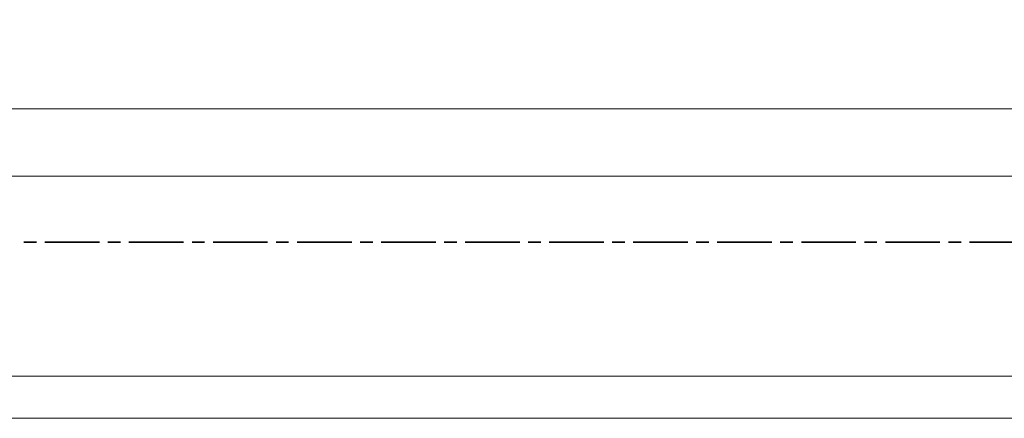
# Model space of a CAD drawing. Header units: millimetres. Extents: x 0 to 203, y 0 to 47.
# Tile 114 of 196: x 141.7 to 150.93, y 0 to 3.74. Entities that reach past the tile are written whole.
import ezdxf

# ---------------------------------------------------------------- set-up
doc = ezdxf.new("R2010")
doc.units = ezdxf.units.MM
doc.layers.add('PDF_Geomertry', color=7, linetype='Continuous')

msp = doc.modelspace()

# ---------------------------------------------------------------- linework, layer by layer
at = {"layer": 'PDF_Geomertry', "lineweight": 15}
for points in [[(136.5963, 0.0035), (202.8143, 0.0035), (202.8143, 46.7735), (136.5963, 46.7735), (136.5963, 0.0035)], [(138.5652, 0.3971), (202.4207, 0.3971), (202.4207, 46.3799), (138.5652, 46.3799), (138.5652, 0.3971)]]:
    msp.add_lwpolyline(points, close=True, dxfattribs=at)
for points in [[(140.2846, 2.9021), (181.7379, 2.9021)], [(139.5699, 2.2729), (182.5749, 2.2729)]]:
    msp.add_lwpolyline(points, dxfattribs=at)
at = {"layer": 'PDF_Geomertry', "lineweight": 35}
for points in [[(141.7421, 1.6521), (141.8602, 1.6521)], [(141.9388, 1.6521), (142.4504, 1.6521)], [(142.5296, 1.6521), (142.6477, 1.6521)], [(142.7263, 1.6521), (143.2379, 1.6521)], [(143.3171, 1.6521), (143.4352, 1.6521)], [(143.5138, 1.6521), (144.0254, 1.6521)], [(144.104, 1.6521), (144.2221, 1.6521)], [(144.3013, 1.6521), (144.8129, 1.6521)], [(144.8915, 1.6521), (145.0096, 1.6521)], [(145.0888, 1.6521), (145.6004, 1.6521)], [(145.679, 1.6521), (145.7971, 1.6521)], [(145.8754, 1.6521), (146.3874, 1.6521)], [(146.4665, 1.6521), (146.5846, 1.6521)], [(146.6629, 1.6521), (147.1749, 1.6521)], [(147.254, 1.6521), (147.3721, 1.6521)], [(147.4504, 1.6521), (147.9624, 1.6521)], [(148.0407, 1.6521), (148.1588, 1.6521)], [(148.2379, 1.6521), (148.7499, 1.6521)], [(148.8282, 1.6521), (148.9463, 1.6521)], [(149.0254, 1.6521), (149.5374, 1.6521)], [(149.6157, 1.6521), (149.7338, 1.6521)], [(149.8124, 1.6521), (150.324, 1.6521)], [(150.4032, 1.6521), (150.5213, 1.6521)], [(150.5999, 1.6521), (151.1115, 1.6521)]]:
    msp.add_lwpolyline(points, dxfattribs=at)

doc.saveas('drawing.dxf')
